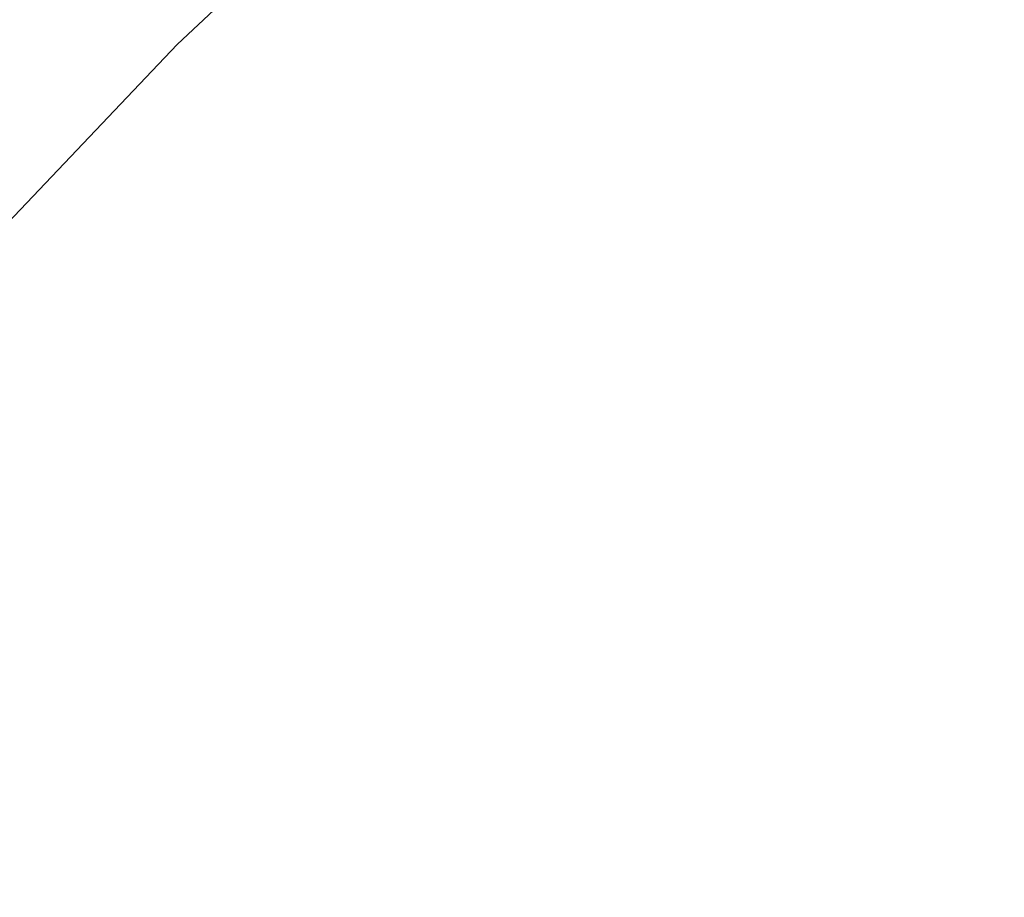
# Model space of a CAD drawing. Extents: x 10527 to 38813, y 13847 to 37526.
# Tile 128 of 256: x 35349.78 to 35353.78, y 36376.35 to 36379.91. Entities that reach past the tile are written whole.
import ezdxf

# ---------------------------------------------------------------- set-up
doc = ezdxf.new("R2010")
doc.units = 0
doc.header["$LTSCALE"] = 0.5
doc.header["$MEASUREMENT"] = 0
doc.linetypes.add('CONTI', pattern=[0])
doc.layers.add('.', color=7, linetype='Continuous', lineweight=15)
doc.layers.add('GORIZDEFAULT', color=32, linetype='CONTI')

# ---------------------------------------------------------------- blocks, each defined once
blk = doc.blocks.new('gergrgrre')
at = {"layer": 'GORIZDEFAULT', "color": 32}
blk.add_polyline3d([(360202.5, 4200495.89, 545.5), (360201.07, 4200494.87, 545.5), (360199.72, 4200493.81, 545.5), (360198.48, 4200492.74, 545.5), (360197.36, 4200491.69, 545.5), (360196.39, 4200490.67, 545.5), (360195.57, 4200489.71, 545.5), (360194.91, 4200488.78, 545.5), (360194.38, 4200487.85, 545.5), (360193.96, 4200486.91, 545.5), (360193.64, 4200485.93, 545.5), (360193.41, 4200484.87, 545.5), (360193.24, 4200483.72, 545.5), (360193.12, 4200482.45, 545.5), (360193.06, 4200481.08, 545.5), (360193.07, 4200479.63, 545.5), (360193.15, 4200478.12, 545.5), (360193.32, 4200476.58, 545.5), (360193.57, 4200475.03, 545.5), (360193.93, 4200473.49, 545.5)], dxfattribs=at)

msp = doc.modelspace()

# ---------------------------------------------------------------- hatches: boundary and pattern name
at = {"layer": '.', "ltscale": 0.149071}
h = msp.add_hatch(color=256, dxfattribs=at)
h.dxf.hatch_style = 1
h.set_gradient(color1=(255, 255, 255), tint=1)
h.paths.add_polyline_path([(35043.2971, 36082.0132), (36343.2971, 36082.0132), (36343.2971, 37217.0132), (35043.2971, 37217.0132)])
h.paths.add_polyline_path([(35058.2971, 37202.0132), (36328.2971, 37202.0132), (36328.2971, 36097.0132), (35058.2971, 36097.0132)], flags=16)

# ---------------------------------------------------------------- block references
at = {"linetype": 'Continuous'}
msp.add_blockref('gergrgrre', (-324846.9437, -4164111.8779), dxfattribs=at)

doc.saveas('drawing.dxf')
